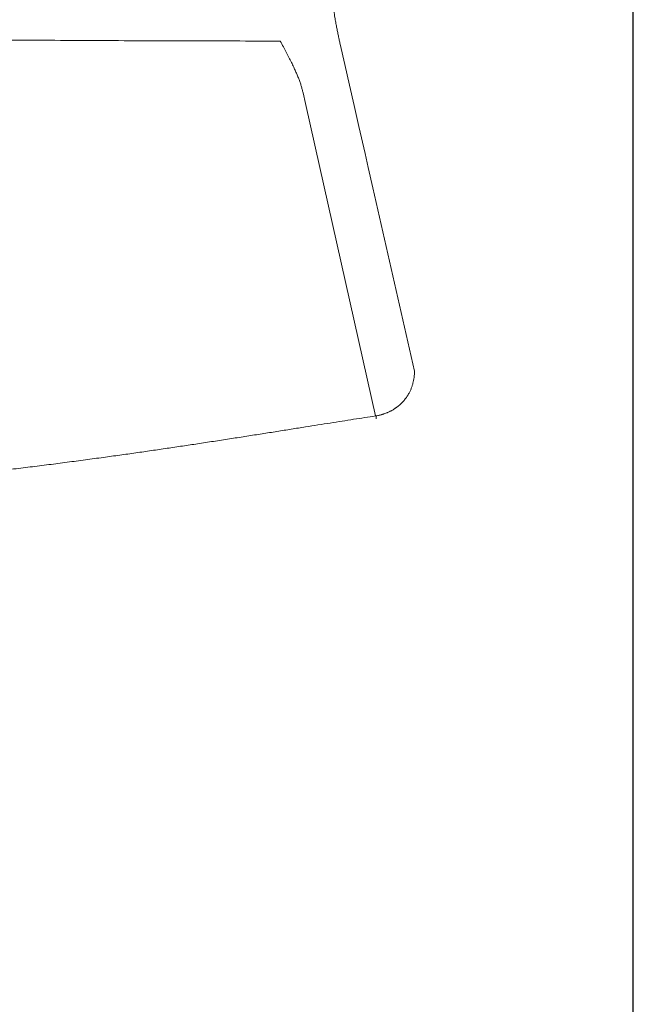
# Model space of a CAD drawing. Header units: millimetres. Extents: x 8 to 623, y 12 to 616.
# Tile 44 of 48: x 336 to 348, y 528 to 548. Entities that reach past the tile are written whole.
import ezdxf

# ---------------------------------------------------------------- set-up
doc = ezdxf.new("R2010")
doc.units = ezdxf.units.MM

msp = doc.modelspace()

# ---------------------------------------------------------------- linework, layer by layer
at = {"color": 7, "linetype": 'Continuous', "lineweight": 30}
msp.add_line((348.053, 371.186), (348.053, 596.186), dxfattribs=at)
at = {"color": 8, "linetype": 'Continuous', "lineweight": 0}
msp.add_line((342.979, 540.043), (342.965, 540.041), dxfattribs=at)
at = {"color": 8, "linetype": 'Continuous', "lineweight": 0, "flags": 128}
for points in [[(343.735, 540.924), (343.571, 541.647), (343.406, 542.371), (343.242, 543.094), (343.077, 543.817), (342.913, 544.541), (342.821, 544.947), (342.759, 545.218), (342.638, 545.753), (342.544, 546.165), (342.451, 546.571), (342.359, 546.976), (342.267, 547.381)], [(342.965, 540.041), (341.951, 544.562), (341.583, 546.205), (341.535, 546.419)]]:
    msp.add_lwpolyline(points, dxfattribs=at)
at = {"color": 8, "linetype": 'Continuous', "lineweight": 0}
for points, knots in [([(342.267, 547.381), (342.261, 547.407), (342.25, 547.459), (342.232, 547.541), (342.215, 547.627), (342.198, 547.716), (342.18, 547.809), (342.162, 547.913), (342.143, 548.028), (342.123, 548.156), (342.102, 548.291), (342.089, 548.388), (342.082, 548.437)], [0, 0, 0, 0, 0.0945068, 0.188237, 0.2814884, 0.3747252, 0.4679433, 0.5611384, 0.6709407, 0.7806982, 0.8903928, 1, 1, 1, 1]), ([(341.086, 547.441), (340.477, 547.441), (339.26, 547.442), (337.434, 547.45), (335.608, 547.461), (333.783, 547.474), (331.897, 547.488), (329.95, 547.499), (328.349, 547.506), (327.154, 547.51), (326.366, 547.512), (325.583, 547.513), (325.062, 547.513), (324.803, 547.513)], [0, 0, 0, 0, 0.112207, 0.224407, 0.336531, 0.448604, 0.560684, 0.683976, 0.807238, 0.85565, 0.904055, 0.952346, 1, 1, 1, 1]), ([(341.535, 546.419), (341.53, 546.441), (341.519, 546.485), (341.5, 546.554), (341.477, 546.624), (341.45, 546.696), (341.421, 546.771), (341.388, 546.848), (341.35, 546.93), (341.307, 547.019), (341.258, 547.115), (341.205, 547.217), (341.148, 547.324), (341.107, 547.402), (341.086, 547.441)], [0, 0, 0, 0, 0.080908, 0.161476, 0.241355, 0.321233, 0.401107, 0.480978, 0.560844, 0.648693, 0.736538, 0.824375, 0.912199, 1, 1, 1, 1]), ([(343.735, 540.925), (343.735, 540.905), (343.734, 540.863), (343.728, 540.802), (343.718, 540.742), (343.705, 540.684), (343.687, 540.627), (343.666, 540.571), (343.641, 540.516), (343.62, 540.478), (343.607, 540.457), (343.603, 540.45), (343.599, 540.443), (343.594, 540.436), (343.59, 540.429), (343.579, 540.414), (343.563, 540.391), (343.54, 540.361), (343.515, 540.332), (343.486, 540.301), (343.454, 540.269), (343.428, 540.247), (343.41, 540.233), (343.401, 540.226), (343.392, 540.219), (343.383, 540.212), (343.374, 540.205), (343.364, 540.198), (343.34, 540.181), (343.311, 540.163), (343.278, 540.145), (343.257, 540.134), (343.235, 540.123), (343.214, 540.113), (343.192, 540.104), (343.165, 540.093), (343.142, 540.085), (343.125, 540.079), (343.115, 540.076), (343.106, 540.073), (343.096, 540.07), (343.086, 540.067), (343.074, 540.064), (343.057, 540.059), (343.034, 540.054), (343.008, 540.048), (342.989, 540.045), (342.979, 540.043)], [0, 0, 0, 0, 0.029098, 0.0586, 0.089103, 0.121174, 0.154838, 0.191494, 0.231434, 0.274864, 0.280726, 0.286667, 0.292688, 0.298783, 0.304958, 0.311215, 0.341762, 0.370539, 0.400752, 0.43861, 0.478543, 0.520568, 0.530911, 0.541378, 0.55196, 0.562662, 0.573484, 0.584426, 0.595488, 0.658466, 0.681842, 0.70568, 0.729987, 0.753383, 0.773172, 0.804082, 0.838732, 0.848426, 0.858375, 0.868583, 0.879045, 0.889765, 0.899135, 0.918732, 0.942073, 0.969164, 1, 1, 1, 1]), ([(324.803, 538.315), (324.945, 538.316), (325.229, 538.316), (325.654, 538.319), (326.079, 538.324), (326.504, 538.331), (326.928, 538.341), (327.351, 538.352), (327.788, 538.365), (328.237, 538.382), (328.7, 538.401), (329.16, 538.422), (329.619, 538.446), (330.062, 538.471), (330.489, 538.498), (330.901, 538.525), (331.311, 538.554), (331.718, 538.585), (332.123, 538.617), (332.525, 538.651), (332.939, 538.688), (333.362, 538.727), (333.795, 538.77), (334.224, 538.814), (334.65, 538.859), (335.058, 538.904), (335.45, 538.95), (335.825, 538.994), (336.196, 539.04), (336.564, 539.086), (336.926, 539.133), (337.285, 539.181), (337.629, 539.228), (337.958, 539.273), (338.274, 539.318), (338.585, 539.363), (338.892, 539.408), (339.194, 539.453), (339.501, 539.499), (339.81, 539.546), (340.123, 539.594), (340.429, 539.642), (340.728, 539.689), (341.02, 539.735), (341.306, 539.781), (341.576, 539.823), (341.831, 539.864), (342.072, 539.902), (342.307, 539.939), (342.534, 539.975), (342.754, 540.009), (342.895, 540.03), (342.965, 540.041)], [0, 0, 0, 0, 0.01904, 0.03808, 0.057124, 0.076173, 0.09523, 0.114299, 0.13338, 0.154388, 0.175419, 0.196475, 0.217559, 0.238675, 0.257902, 0.27716, 0.296451, 0.315777, 0.335142, 0.354548, 0.373997, 0.395444, 0.41695, 0.43852, 0.460157, 0.481864, 0.50166, 0.521517, 0.541439, 0.561426, 0.581481, 0.601607, 0.621806, 0.640389, 0.659036, 0.677751, 0.696534, 0.715388, 0.734314, 0.755045, 0.775864, 0.796775, 0.817777, 0.838872, 0.86006, 0.881341, 0.90093, 0.920596, 0.940337, 0.960153, 0.980042, 1, 1, 1, 1]), ([(342.979, 540.043), (342.979, 540.039), (342.979, 540.03), (342.979, 540.009), (342.979, 539.991), (342.979, 539.981)], [0, 0, 0, 0, 0.333334, 0.666666, 1, 1, 1, 1])]:
    msp.add_open_spline(points, degree=3, knots=knots, dxfattribs=at)

doc.saveas('drawing.dxf')
